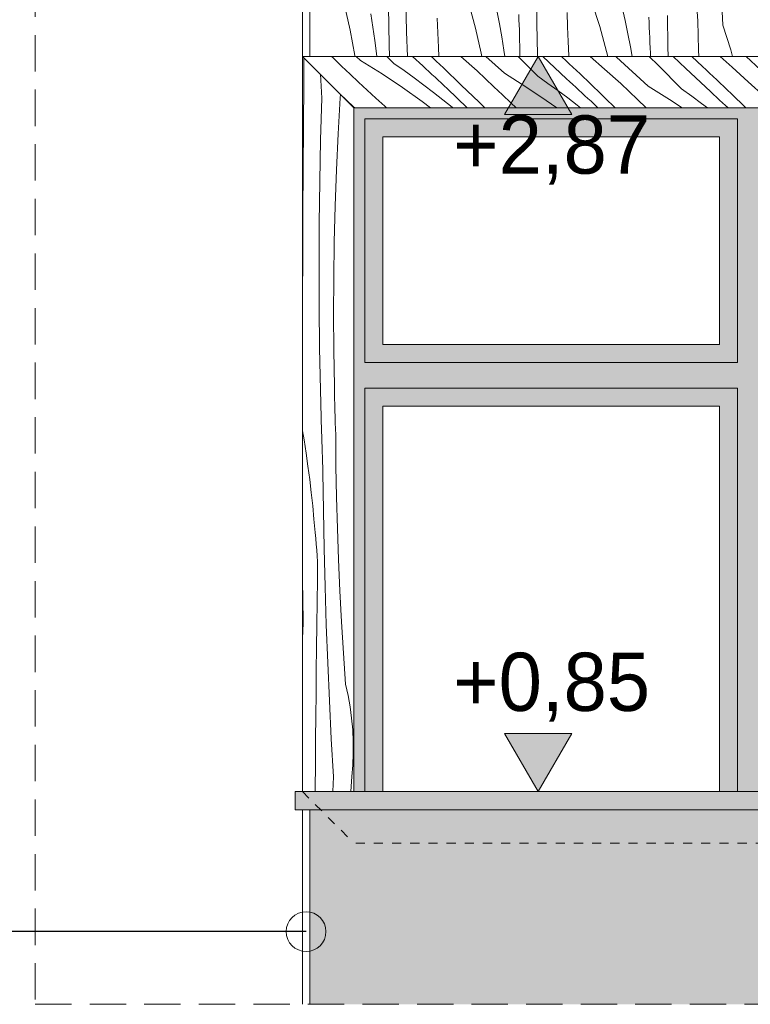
# Model space of a CAD drawing. Extents: x -366324 to -207045, y 68808 to 138616.
# Tile 8 of 170: x -349714 to -347705, y 90203 to 92908. Entities that reach past the tile are written whole.
import ezdxf

# ---------------------------------------------------------------- set-up
doc = ezdxf.new("R2010")
doc.units = 0
doc.header["$MEASUREMENT"] = 0
for name, pattern in [('Dashed', [564.444447, 282.222223, -282.222223]), ('Hidden Line', [50, 25, -25]), ('Krawędzie ukryte', [150, 100, -50])]:
    doc.linetypes.add(name, pattern=pattern)
for name, color, linetype, lineweight in [('A-Opisy_Nr_Pióra__21', 7, 'Continuous', 9), ('Arch kolorystyka_Nr_Pióra__41', 7, 'Continuous', 15), ('Arch okna_Nr_Pióra__21', 7, 'Continuous', 9), ('Arch wymiary_Nr_Pióra__21', 7, 'Continuous', 9), ('Arch ściany zewnętrzne_Nr_Pióra__21', 7, 'Continuous', 9), ('INWENT.ŚCIANY_Nr_Pióra__21', 7, 'Continuous', 9)]:
    doc.layers.add(name, color=color, linetype=linetype, lineweight=lineweight)
for name, color, linetype, lineweight, true_color in [('Arch kolorystyka_Nr_Pióra__2', 7, 'Continuous', 13, 0x7f7f7f), ('Arch kolorystyka_Nr_Pióra__22', 7, 'Continuous', 9, 0x7f7f7f), ('Arch kolorystyka_Nr_Pióra__81', 7, 'Continuous', 9, 0x5d5d5d)]:
    doc.layers.add(name, color=color, linetype=linetype, lineweight=lineweight, true_color=true_color)
doc.layers.add('Arch wymiary', color=7, linetype='Continuous')
doc.styles.add('GENERATED_STYLE_1', font='txt')
doc.dimstyles.new('GENERATED_STYLE__8', dxfattribs={"dimtxt": 0.18, "dimasz": 218.88, "dimexe": 0.18, "dimexo": 0.0625, "dimgap": 0.09, "dimtad": 0, "dimtih": 1, "dimtoh": 1, "dimdec": 4, "dimzin": 0, "dimdsep": 46, "dimcen": 0.09, "dimadec": 0, "dimazin": 0, "dimtfac": 1, "dimtdec": 4, "dimtmove": 0, "dimatfit": 3, "dimldrblk": 'ARROWHEAD_1', "dimfxl": 0, "dimtolj": 1, "dimtzin": 0, "dimarcsym": 0})

# ---------------------------------------------------------------- blocks, each defined once
blk = doc.blocks.new('*X58')
at = {"layer": 'Arch kolorystyka_Nr_Pióra__22', "linetype": 'Continuous'}
for p, q in [((-347780.7, 92892.3), (-347788.3, 93035.6)), ((-348292.4, 92897), (-348293.5, 92982.7)), ((-347849.2, 92904.4), (-347854.6, 92976.6)), ((-348820.9, 92947.7), (-348805.3, 92878.9)), ((-348650.6, 92874.8), (-348652.6, 92960.5)), ((-348479.4, 92952.2), (-348460.7, 92884.2)), ((-348140.9, 92955.8), (-348119.2, 92888.7)), ((-348748.9, 92923.8), (-348743.1, 92887.5)), ((-348698.4, 92838.5), (-348700.2, 92943.2)), ((-348402, 92932.7), (-348395, 92896.6)), ((-348341.4, 92907.7), (-348342.1, 92921.8)), ((-348207.5, 92888), (-348208.6, 92928)), ((-348057.5, 92941.1), (-348049.3, 92905.2)), ((-347932.2, 92833.5), (-347933.3, 92919.2)), ((-348564.7, 92871.7), (-348566.3, 92911.6)), ((-348395, 92896.6), (-348388.7, 92860.3)), ((-348340.7, 92893.7), (-348341.4, 92907.7)), ((-348340, 92879.7), (-348340.7, 92893.7)), ((-348290.4, 92811.3), (-348292.4, 92897)), ((-348049.3, 92905.2), (-348041.8, 92869.2)), ((-347983.8, 92900.3), (-347984.4, 92914.3)), ((-347983.2, 92886.3), (-347983.8, 92900.3)), ((-347848.4, 92864.4), (-347849.2, 92904.4)), ((-347780.7, 92892.3), (-347759, 92825.2)), ((-348805.3, 92878.9), (-348792.7, 92809.4)), ((-348743.1, 92887.5), (-348737.9, 92851)), ((-348648.2, 92807), (-348650.6, 92874.8)), ((-348562.7, 92831.8), (-348564.7, 92871.7)), ((-348460.7, 92884.2), (-348445.1, 92815.4)), ((-348338.8, 92807), (-348340, 92879.7)), ((-348206.1, 92848.1), (-348207.5, 92888)), ((-348119.2, 92888.7), (-348100.5, 92820.6)), ((-348041.8, 92869.2), (-348034.8, 92833.1)), ((-347982.6, 92872.3), (-347983.2, 92886.3)), ((-347981.9, 92858.2), (-347982.6, 92872.3)), ((-347847.3, 92824.5), (-347848.4, 92864.4)), ((-348737.9, 92851), (-348733.3, 92814.5)), ((-348697.7, 92807), (-348698.4, 92838.5)), ((-348388.7, 92860.3), (-348382.9, 92824)), ((-348204.5, 92808.2), (-348206.1, 92848.1)), ((-347981.2, 92844.2), (-347981.9, 92858.2)), ((-347980.5, 92830.2), (-347981.2, 92844.2)), ((-348733.3, 92814.5), (-348732.5, 92807)), ((-348561.4, 92807), (-348562.7, 92831.8)), ((-348445.1, 92815.4), (-348443.6, 92807)), ((-348382.9, 92824), (-348380.5, 92807)), ((-348290.2, 92807), (-348290.4, 92811.3)), ((-348100.5, 92820.6), (-348097.4, 92807)), ((-348034.8, 92833.1), (-348030.3, 92807)), ((-347979.8, 92816.2), (-347980.5, 92830.2)), ((-347979.6, 92807), (-347979.8, 92816.2)), ((-347931.6, 92807), (-347932.2, 92833.5)), ((-347846.7, 92807), (-347847.3, 92824.5)), ((-347759, 92825.2), (-347754, 92807)), ((-348792.7, 92809.4), (-348792.4, 92807)), ((-348204.4, 92807), (-348204.5, 92808.2))]:
    blk.add_line(p, q, dxfattribs=at)
blk = doc.blocks.new('Wypełnienie_29')
at = {"layer": 'Arch kolorystyka_Nr_Pióra__22', "linetype": 'Dashed'}
blk.add_blockref('*X58', (0, 0), dxfattribs=at)
blk = doc.blocks.new('*X62')
at = {"layer": 'Arch kolorystyka_Nr_Pióra__22', "linetype": 'Continuous'}
for p, q in [((-348933, 92733.4), (-348932.5, 92796)), ((-348932.5, 92796), (-348932.5, 92802.8)), ((-348883.6, 92691.8), (-348887.3, 92757.7)), ((-348933.8, 92615.3), (-348933, 92733.4)), ((-348833, 92692.8), (-348832.2, 92702.5)), ((-348886.9, 92577.4), (-348883.6, 92691.8)), ((-348838.5, 92593.9), (-348833, 92692.8)), ((-348934.6, 92497.3), (-348933.8, 92615.3)), ((-348843.1, 92495), (-348838.5, 92593.9)), ((-348889.2, 92463), (-348886.9, 92577.4)), ((-348935.3, 92379.3), (-348934.6, 92497.3)), ((-348846.6, 92396), (-348843.1, 92495)), ((-348890.6, 92348.6), (-348889.2, 92463)), ((-348936, 92261.2), (-348935.3, 92379.3)), ((-348849.1, 92296.9), (-348846.6, 92396)), ((-348891.1, 92234.1), (-348890.6, 92348.6)), ((-348850.6, 92197.8), (-348849.1, 92296.9)), ((-348936.7, 92143.2), (-348936, 92261.2)), ((-348890.8, 92119.6), (-348891.1, 92234.1)), ((-348851.1, 92098.6), (-348850.6, 92197.8)), ((-348936.7, 92140.9), (-348936.7, 92143.2)), ((-348889.5, 92005.2), (-348890.8, 92119.6)), ((-348850.5, 91999.5), (-348851.1, 92098.6)), ((-348887.3, 91890.7), (-348889.5, 92005.2)), ((-348849, 91900.4), (-348850.5, 91999.5)), ((-348884.2, 91776.3), (-348887.3, 91890.7)), ((-348848.6, 91883.7), (-348849, 91900.4)), ((-348848.3, 91867.1), (-348848.6, 91883.7)), ((-348847.8, 91850.4), (-348848.3, 91867.1)), ((-348847.4, 91833.8), (-348847.8, 91850.4)), ((-348846.9, 91817.1), (-348847.4, 91833.8)), ((-348846.4, 91800.5), (-348846.9, 91817.1)), ((-348845.9, 91783.8), (-348846.4, 91800.5)), ((-348845.3, 91767.2), (-348845.9, 91783.8)), ((-348936.7, 91778.5), (-348932.4, 91753.2)), ((-348883.7, 91762.3), (-348884.2, 91776.3)), ((-348883.3, 91748.3), (-348883.7, 91762.3)), ((-348844.6, 91681.5), (-348845.3, 91767.2)), ((-348932.4, 91753.2), (-348926.7, 91717.2)), ((-348882.8, 91734.3), (-348883.3, 91748.3)), ((-348882.3, 91720.2), (-348882.8, 91734.3)), ((-348926.7, 91717.2), (-348921.5, 91681)), ((-348881.8, 91706.2), (-348882.3, 91720.2)), ((-348881.3, 91692.2), (-348881.8, 91706.2)), ((-348921.5, 91681), (-348916.7, 91644.8)), ((-348880.8, 91678.2), (-348881.3, 91692.2)), ((-348880.2, 91664.2), (-348880.8, 91678.2)), ((-348843, 91595.7), (-348844.6, 91681.5)), ((-348878.9, 91559.4), (-348880.2, 91664.2)), ((-348916.7, 91644.8), (-348912.4, 91608.4)), ((-348912.4, 91608.4), (-348908.5, 91572)), ((-348840.7, 91510.1), (-348843, 91595.7)), ((-348908.5, 91572), (-348905.1, 91535.4)), ((-348877, 91454.7), (-348878.9, 91559.4)), ((-348905.1, 91535.4), (-348902.1, 91498.8)), ((-348900.2, 91482.9), (-348902.1, 91498.8)), ((-348837.7, 91424.4), (-348840.7, 91510.1)), ((-348898.7, 91466.9), (-348900.2, 91482.9)), ((-348897.4, 91450.8), (-348898.7, 91466.9)), ((-348896.4, 91434.8), (-348897.4, 91450.8)), ((-348895.6, 91418.6), (-348896.4, 91434.8)), ((-348874.4, 91350.1), (-348877, 91454.7)), ((-348895.2, 91402.5), (-348895.6, 91418.6)), ((-348833.9, 91338.8), (-348837.7, 91424.4)), ((-348895, 91386.4), (-348895.2, 91402.5)), ((-348895.2, 91370.2), (-348895, 91386.4)), ((-348936.7, 91361.2), (-348935.2, 91319.7)), ((-348896.2, 91307.6), (-348895.2, 91370.2)), ((-348871.1, 91245.4), (-348874.4, 91350.1)), ((-348829.3, 91253.3), (-348833.9, 91338.8)), ((-348935.2, 91319.7), (-348935.1, 91249.2)), ((-348897.1, 91244.9), (-348896.2, 91307.6)), ((-348935.5, 91228.6), (-348935.1, 91249.2)), ((-348897.9, 91182.2), (-348897.1, 91244.9)), ((-348867.2, 91140.8), (-348871.1, 91245.4)), ((-348824, 91167.9), (-348829.3, 91253.3)), ((-348936.1, 91208), (-348935.5, 91228.6)), ((-348936.7, 91194.1), (-348936.1, 91208)), ((-348898.7, 91119.5), (-348897.9, 91182.2)), ((-348817.9, 91082.5), (-348824, 91167.9)), ((-348862.7, 91036.2), (-348867.2, 91140.8)), ((-348899.4, 91056.9), (-348898.7, 91119.5)), ((-348811, 91051.6), (-348817.9, 91082.5)), ((-348900, 90994.2), (-348899.4, 91056.9)), ((-348805.5, 91020.3), (-348811, 91051.6)), ((-348857.5, 90931.7), (-348862.7, 91036.2)), ((-348801.4, 90988.6), (-348805.5, 91020.3)), ((-348900.6, 90931.5), (-348900, 90994.2)), ((-348798.6, 90956.7), (-348801.4, 90988.6)), ((-348797.1, 90924.6), (-348798.6, 90956.7)), ((-348901, 90868.8), (-348900.6, 90931.5)), ((-348851.6, 90827.3), (-348857.5, 90931.7)), ((-348797, 90892.4), (-348797.1, 90924.6)), ((-348798.3, 90860.2), (-348797, 90892.4)), ((-348901.6, 90787), (-348901, 90868.8)), ((-348801, 90828.3), (-348798.3, 90860.2)), ((-348852.8, 90787), (-348851.6, 90827.3)), ((-348803.3, 90787), (-348801, 90828.3))]:
    blk.add_line(p, q, dxfattribs=at)
blk = doc.blocks.new('Wypełnienie_31')
at = {"layer": 'Arch kolorystyka_Nr_Pióra__22', "linetype": 'Dashed'}
blk.add_blockref('*X62', (0, 0), dxfattribs=at)
blk = doc.blocks.new('*X70')
at = {"layer": 'Arch kolorystyka_Nr_Pióra__22', "linetype": 'Continuous'}
for p, q in [((-348851.9, 92802.6), (-348857, 92807)), ((-348829, 92780.5), (-348851.9, 92802.6)), ((-348776.7, 92795.9), (-348789, 92807)), ((-348776.7, 92795.9), (-348717.9, 92758.7)), ((-348685.2, 92787.8), (-348704.3, 92807)), ((-348685.2, 92787.8), (-348657.2, 92767.9)), ((-348605.7, 92780.7), (-348633.8, 92807)), ((-348578.6, 92803.3), (-348582.7, 92807)), ((-348568.7, 92794.1), (-348578.6, 92803.3)), ((-348558.8, 92784.8), (-348568.7, 92794.1)), ((-348548.9, 92775.6), (-348558.8, 92784.8)), ((-348456.6, 92767.4), (-348501.6, 92807)), ((-348381.4, 92760.8), (-348432.2, 92807)), ((-348289.9, 92752.6), (-348343.6, 92807)), ((-348210.4, 92745.6), (-348275.9, 92807)), ((-348222.4, 92805), (-348224.6, 92807)), ((-348212.7, 92795.8), (-348222.4, 92805)), ((-348202.9, 92786.5), (-348212.7, 92795.8)), ((-348193.1, 92777.3), (-348202.9, 92786.5)), ((-348106.6, 92772.3), (-348145.2, 92807)), ((-348073, 92804.9), (-348075.3, 92807)), ((-347986.1, 92725.6), (-348073, 92804.9)), ((-347959.1, 92782.8), (-347983, 92807)), ((-347894.5, 92717.5), (-347959.1, 92782.8)), ((-347882.5, 92773.7), (-347917.3, 92807)), ((-347836.8, 92779), (-347865.8, 92807)), ((-347755.6, 92777.1), (-347788, 92807)), ((-347677.6, 92769.7), (-347716.9, 92807)), ((-348805.8, 92758.4), (-348829, 92780.5)), ((-348782.4, 92736.3), (-348805.8, 92758.4)), ((-348717.9, 92758.7), (-348661.6, 92721.1)), ((-348657.2, 92767.9), (-348629.7, 92748)), ((-348597.4, 92772.9), (-348605.7, 92780.7)), ((-348589, 92765.2), (-348597.4, 92772.9)), ((-348580.6, 92757.4), (-348589, 92765.2)), ((-348572.2, 92749.7), (-348580.6, 92757.4)), ((-348500.4, 92728.2), (-348548.9, 92775.6)), ((-348433.7, 92745.3), (-348456.6, 92767.4)), ((-348381.4, 92760.8), (-348322.6, 92723.6)), ((-348183.3, 92768.1), (-348193.1, 92777.3)), ((-348173.4, 92758.9), (-348183.3, 92768.1)), ((-348163.5, 92749.7), (-348173.4, 92758.9)), ((-348061.2, 92732.3), (-348106.6, 92772.3)), ((-347815, 92710.4), (-347882.5, 92773.7)), ((-347827.1, 92769.8), (-347836.8, 92779)), ((-347817.3, 92760.6), (-347827.1, 92769.8)), ((-347807.6, 92751.4), (-347817.3, 92760.6)), ((-347711.3, 92737.1), (-347755.6, 92777.1)), ((-348758.6, 92714.2), (-348782.4, 92736.3)), ((-348629.7, 92748), (-348602.8, 92728)), ((-348563.8, 92741.9), (-348572.2, 92749.7)), ((-348555.3, 92734.2), (-348563.8, 92741.9)), ((-348546.9, 92726.4), (-348555.3, 92734.2)), ((-348410.5, 92723.2), (-348433.7, 92745.3)), ((-348289.9, 92752.6), (-348261.9, 92732.8)), ((-348261.9, 92732.8), (-348234.4, 92712.8)), ((-348202, 92737.8), (-348210.4, 92745.6)), ((-348193.6, 92730), (-348202, 92737.8)), ((-348185.3, 92722.3), (-348193.6, 92730)), ((-348153.5, 92740.5), (-348163.5, 92749.7)), ((-348105.1, 92693.1), (-348153.5, 92740.5)), ((-348038.3, 92710.2), (-348061.2, 92732.3)), ((-347797.8, 92742.2), (-347807.6, 92751.4)), ((-347787.9, 92733), (-347797.8, 92742.2)), ((-347778.1, 92723.8), (-347787.9, 92733)), ((-347665.9, 92697.2), (-347711.3, 92737.1)), ((-348795.9, 92668.5), (-348834.1, 92704.4)), ((-348734.6, 92692.1), (-348758.6, 92714.2)), ((-348661.6, 92721.1), (-348607.9, 92683)), ((-348602.8, 92728), (-348576.4, 92707.9)), ((-348576.4, 92707.9), (-348550.5, 92687.8)), ((-348538.4, 92718.6), (-348546.9, 92726.4)), ((-348483.8, 92665.6), (-348538.4, 92718.6)), ((-348451, 92680.8), (-348500.4, 92728.2)), ((-348387, 92701.1), (-348410.5, 92723.2)), ((-348322.6, 92723.6), (-348266.3, 92686)), ((-348234.4, 92712.8), (-348207.4, 92692.8)), ((-348176.9, 92714.5), (-348185.3, 92722.3)), ((-348168.4, 92706.8), (-348176.9, 92714.5)), ((-348160, 92699), (-348168.4, 92706.8)), ((-348015.2, 92688.1), (-348038.3, 92710.2)), ((-347986.1, 92725.6), (-347927.2, 92688.5)), ((-347894.5, 92717.5), (-347866.5, 92697.6)), ((-347806.7, 92702.7), (-347815, 92710.4)), ((-347798.3, 92694.9), (-347806.7, 92702.7)), ((-347768.2, 92714.6), (-347778.1, 92723.8)), ((-347758.2, 92705.4), (-347768.2, 92714.6)), ((-347717.6, 92665.6), (-347758.2, 92705.4)), ((-348710.3, 92670), (-348734.6, 92692.1)), ((-348607.9, 92683), (-348584.8, 92665.6)), ((-348550.5, 92687.8), (-348525.1, 92667.6)), ((-348434.8, 92665.6), (-348451, 92680.8)), ((-348363.3, 92679.1), (-348387, 92701.1)), ((-348348.7, 92665.6), (-348363.3, 92679.1)), ((-348266.3, 92686), (-348237.6, 92665.6)), ((-348207.4, 92692.8), (-348181, 92672.8)), ((-348151.6, 92691.3), (-348160, 92699)), ((-348143.1, 92683.5), (-348151.6, 92691.3)), ((-348124.7, 92665.6), (-348143.1, 92683.5)), ((-348076.5, 92665.6), (-348105.1, 92693.1)), ((-347991.7, 92666), (-348015.2, 92688.1)), ((-347927.2, 92688.5), (-347893.1, 92665.6)), ((-347866.5, 92697.6), (-347839.1, 92677.7)), ((-347839.1, 92677.7), (-347822.8, 92665.6)), ((-347789.9, 92687.1), (-347798.3, 92694.9)), ((-347781.5, 92679.4), (-347789.9, 92687.1)), ((-347773.1, 92671.6), (-347781.5, 92679.4)), ((-348792.7, 92665.6), (-348795.9, 92668.5)), ((-348705.4, 92665.6), (-348710.3, 92670)), ((-348525.1, 92667.6), (-348522.7, 92665.6)), ((-348181, 92672.8), (-348171.8, 92665.6)), ((-347991.3, 92665.6), (-347991.7, 92666)), ((-347766.6, 92665.6), (-347773.1, 92671.6))]:
    blk.add_line(p, q, dxfattribs=at)
blk = doc.blocks.new('Wypełnienie_35')
at = {"layer": 'Arch kolorystyka_Nr_Pióra__22', "linetype": 'Dashed'}
blk.add_blockref('*X70', (0, 0), dxfattribs=at)
blk = doc.blocks.new('Wymiary_99', base_point=(-348288.8, 92807))
at = {"layer": 'Arch wymiary_Nr_Pióra__21', "linetype": 'Continuous'}
blk.add_hatch(color=256, dxfattribs=at).paths.add_polyline_path([(-348288.8, 92807), (-348381.6, 92647), (-348196, 92647)], flags=0)
for p, q in [((-348288.8, 92807), (-348408.8, 92807)), ((-348288.8, 92807), (-348381.6, 92647)), ((-348288.8, 92807), (-348168.8, 92807)), ((-348196, 92647), (-348288.8, 92807)), ((-348381.6, 92647), (-348196, 92647))]:
    blk.add_line(p, q, dxfattribs=at)
at = {"layer": 'Arch wymiary_Nr_Pióra__21', "insert": (-348522.2, 92455), "char_height": 160, "attachment_point": 7, "style": 'GENERATED_STYLE_1'}
blk.add_mtext('{+2,87}', dxfattribs=at)
blk = doc.blocks.new('Wymiary_101', base_point=(-348288.8, 90787))
at = {"layer": 'Arch wymiary_Nr_Pióra__21', "linetype": 'Continuous'}
blk.add_hatch(color=256, dxfattribs=at).paths.add_polyline_path([(-348288.8, 90787), (-348381.6, 90947), (-348196, 90947)], flags=0)
for p, q in [((-348288.8, 90787), (-348381.6, 90947)), ((-348381.6, 90947), (-348196, 90947)), ((-348196, 90947), (-348288.8, 90787)), ((-348288.8, 90787), (-348408.8, 90787)), ((-348288.8, 90787), (-348168.8, 90787))]:
    blk.add_line(p, q, dxfattribs=at)
at = {"layer": 'Arch wymiary_Nr_Pióra__21', "insert": (-348522.2, 90979), "char_height": 160, "attachment_point": 7, "style": 'GENERATED_STYLE_1'}
blk.add_mtext('{+0,85}', dxfattribs=at)
blk = doc.blocks.new('ARROWHEAD_1')
at = {"color": 0, "linetype": 'Continuous', "lineweight": 0}
blk.add_line((0, 0), (-1, 0), dxfattribs=at)
blk.add_circle((0, 0), 0.25, dxfattribs=at)

msp = doc.modelspace()

# ---------------------------------------------------------------- hatches: boundary and pattern name
at = {"layer": 'Arch kolorystyka_Nr_Pióra__2', "linetype": 'Continuous'}
h = msp.add_hatch(color=256, dxfattribs=at)
h.paths.add_polyline_path([(-346756.7, 91845.6), (-346756.7, 92015.6), (-347620.3, 92015.6), (-347620.3, 92585.6), (-346756.7, 92585.6), (-346756.7, 92665.6), (-348795.3, 92665.6), (-348795.3, 90787), (-348715.3, 90787), (-348715.3, 91845.6), (-347790.3, 91845.6), (-347790.3, 90787), (-347620.3, 90787), (-347620.3, 91845.6)], flags=0)
h.paths.add_polyline_path([(-347790.3, 92015.6), (-348715.3, 92015.6), (-348715.3, 92585.6), (-347790.3, 92585.6)], flags=0)
at = {"layer": 'Arch kolorystyka_Nr_Pióra__41', "linetype": 'Continuous'}
msp.add_hatch(color=256, dxfattribs=at).paths.add_polyline_path([(-348956.7, 90737), (-346756.7, 90737), (-346756.7, 90787), (-348956.7, 90787)], flags=0)
at = {"layer": 'Arch kolorystyka_Nr_Pióra__81', "linetype": 'Continuous'}
msp.add_hatch(color=256, dxfattribs=at).paths.add_polyline_path([(-346776.7, 90202.8), (-346776.7, 90737), (-348916.7, 90737), (-348916.7, 90202.8)], flags=0)

# ---------------------------------------------------------------- linework, layer by layer
at = {"layer": 'Arch okna_Nr_Pióra__21', "linetype": 'Continuous'}
for p, q in [((-348765.3, 92635.6), (-347740.3, 92635.6)), ((-348765.3, 92635.6), (-348765.3, 91965.6)), ((-347740.3, 92635.6), (-347740.3, 91965.6)), ((-348715.3, 92585.6), (-347790.3, 92585.6)), ((-348715.3, 92585.6), (-348715.3, 92015.6)), ((-347790.3, 92585.6), (-347790.3, 92015.6)), ((-348715.3, 92015.6), (-347790.3, 92015.6)), ((-348765.3, 91965.6), (-347740.3, 91965.6)), ((-348765.3, 91895.6), (-347740.3, 91895.6)), ((-348765.3, 91895.6), (-348765.3, 90787)), ((-347740.3, 91895.6), (-347740.3, 90787)), ((-348715.3, 91845.6), (-347790.3, 91845.6)), ((-348715.3, 91845.6), (-348715.3, 90787)), ((-347790.3, 91845.6), (-347790.3, 90787))]:
    msp.add_line(p, q, dxfattribs=at)
at = {"layer": 'Arch okna_Nr_Pióra__21', "linetype": 'Hidden Line'}
for p in [(-348936.7, 90787), (-346615.3, 90645.6)]:
    msp.add_line(p, (-348795.3, 90645.6), dxfattribs=at)
at = {"layer": 'Arch ściany zewnętrzne_Nr_Pióra__21', "linetype": 'Continuous'}
for p, q in [((-348936.7, 94352), (-348936.7, 90787)), ((-348916.7, 92807), (-348916.7, 94352)), ((-348936.7, 90787), (-348936.7, 92807)), ((-348936.7, 92807), (-348795.3, 92665.6)), ((-348936.7, 92807), (-346756.7, 92807)), ((-348795.3, 92665.6), (-346756.7, 92665.6)), ((-348795.3, 92665.6), (-348795.3, 90787)), ((-348956.7, 90787), (-346756.7, 90787)), ((-348956.7, 90787), (-348956.7, 90737)), ((-348956.7, 90737), (-346756.7, 90737)), ((-348936.7, 90737), (-348936.7, 90202.8)), ((-348916.7, 90202.8), (-348916.7, 90737))]:
    msp.add_line(p, q, dxfattribs=at)
at = {"layer": 'INWENT.ŚCIANY_Nr_Pióra__21', "linetype": 'Krawędzie ukryte'}
for p, q in [((-349671.7, 97365.6), (-349671.7, 90202.8)), ((-349671.7, 90202.8), (-346041.7, 90202.8))]:
    msp.add_line(p, q, dxfattribs=at)

# ---------------------------------------------------------------- block references
at = {"layer": 'Arch kolorystyka_Nr_Pióra__22', "linetype": 'Dashed'}
for name in ['Wypełnienie_29', 'Wypełnienie_31', 'Wypełnienie_35']:
    msp.add_blockref(name, (0, 0), dxfattribs=at)
at = {"layer": 'Arch wymiary', "linetype": 'Continuous'}
for name, p in [('Wymiary_99', (-348288.8, 92807)), ('Wymiary_101', (-348288.8, 90787))]:
    msp.add_blockref(name, p, dxfattribs=at)

# ---------------------------------------------------------------- leaders
at = {"layer": 'A-Opisy_Nr_Pióra__21', "linetype": 'Continuous', "annotation_type": 0, "has_hookline": 1, "hookline_direction": 1, "text_width": 1552.4}
msp.add_leader([(-348926.7, 90402.5), (-350163.4, 90402.5)], dimstyle='GENERATED_STYLE__8', dxfattribs=at)

doc.saveas('drawing.dxf')
